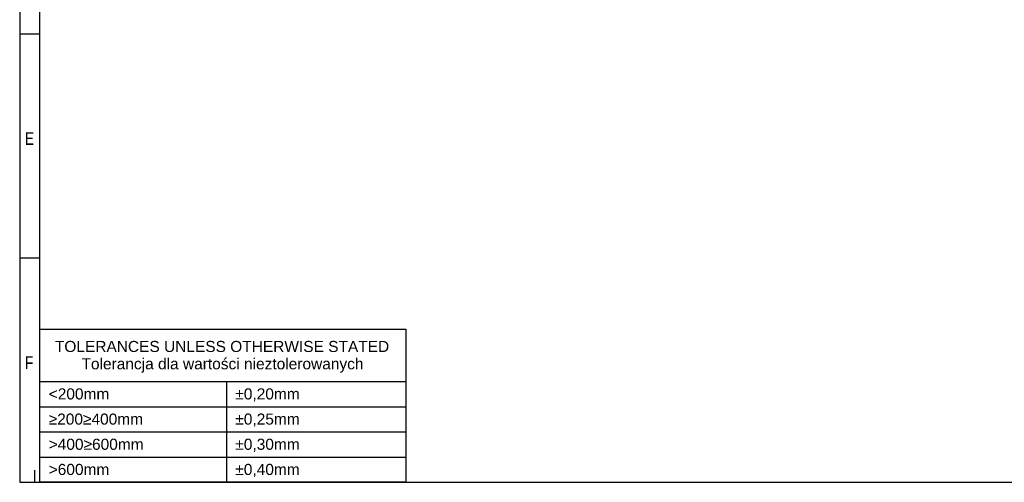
# Model space of a CAD drawing. Header units: millimetres. Extents: x 16 to 406, y 5 to 285.
# Tile 1 of 8: x 16 to 211, y 14 to 105. Entities that reach past the tile are written whole.
import ezdxf
from ezdxf.enums import TextEntityAlignment as Align

# ---------------------------------------------------------------- set-up
doc = ezdxf.new("R2010")
doc.units = ezdxf.units.MM
doc.layers.add('10', color=7, linetype='Continuous')
doc.styles.add('SEACAD_Arial', font='arial.ttf')

# ---------------------------------------------------------------- blocks, each defined once
blk = doc.blocks.new('SE')
at = {"color": 7, "linetype": 'Continuous'}
for p, q in [((19.67, 33.58), (92.38, 33.58)), ((56.74, 33.58), (56.74, 28.58)), ((19.67, 28.58), (92.38, 28.58)), ((56.74, 28.58), (56.74, 23.58)), ((19.67, 23.58), (92.38, 23.58)), ((56.74, 23.58), (56.74, 18.58)), ((19.67, 18.58), (92.38, 18.58)), ((56.74, 18.58), (56.74, 13.58))]:
    blk.add_line(p, q, dxfattribs=at)
blk.add_lwpolyline([(19.67, 13.58), (19.67, 43.99), (92.38, 43.99), (92.38, 13.58), (19.67, 13.58)], dxfattribs=at)
at = {"color": 7, "linetype": 'Continuous', "style": 'SEACAD_Arial'}
for s, p in [('TOLERANCES UNLESS OTHERWISE STATED', (22.66, 41.65)), ('Tolerancja dla wartości nieztolerowanych', (27.95, 38.21)), ('<200mm', (21.43, 32.23)), ('±0,20mm', (58.51, 32.23)), ('±0,25mm', (58.51, 27.23)), ('≥200≥400mm', (21.43, 27.23)), ('>400≥600mm', (21.43, 22.23)), ('±0,30mm', (58.51, 22.23)), ('>600mm', (21.43, 17.23)), ('±0,40mm', (58.51, 17.23))]:
    blk.add_text(s, height=2.2, dxfattribs=at).set_placement(p, align=Align.TOP_LEFT)

msp = doc.modelspace()

# ---------------------------------------------------------------- linework, layer by layer
at = {"layer": '10', "color": 7, "linetype": 'Continuous'}
for p, q in [((19.6664, 13.5775), (19.6664, 280.5775)), ((19.6664, 102.5775), (15.6664, 102.5775)), ((19.6664, 58.0775), (15.6664, 58.0775)), ((18.6664, 13.5775), (18.6664, 15.999))]:
    msp.add_line(p, q, dxfattribs=at)
msp.add_lwpolyline([(405.6664, 13.5775), (405.6664, 284.5775), (15.6664, 284.5775), (15.6664, 13.5775), (405.6664, 13.5775)], dxfattribs=at)

# ---------------------------------------------------------------- block references
msp.add_blockref('SE', (0, 0))

# ---------------------------------------------------------------- texts
at = {"layer": '10', "char_height": 2.5, "attachment_point": 1, "style": 'SEACAD_Arial'}
for s, insert, width in [('{\\farial rounded mt|b0||i0||c0|p34;\\C7;\\H2.50000002;\\W0.8;E}', (16.6664, 83.0775), 1.793488), ('{\\farial rounded mt|b0||i0||c0|p34;\\C7;\\H2.50000002;\\W0.8;F}', (16.6664, 38.5775), 1.630445)]:
    msp.add_mtext(s, dxfattribs=dict(at, insert=insert, width=width))

doc.saveas('drawing.dxf')
